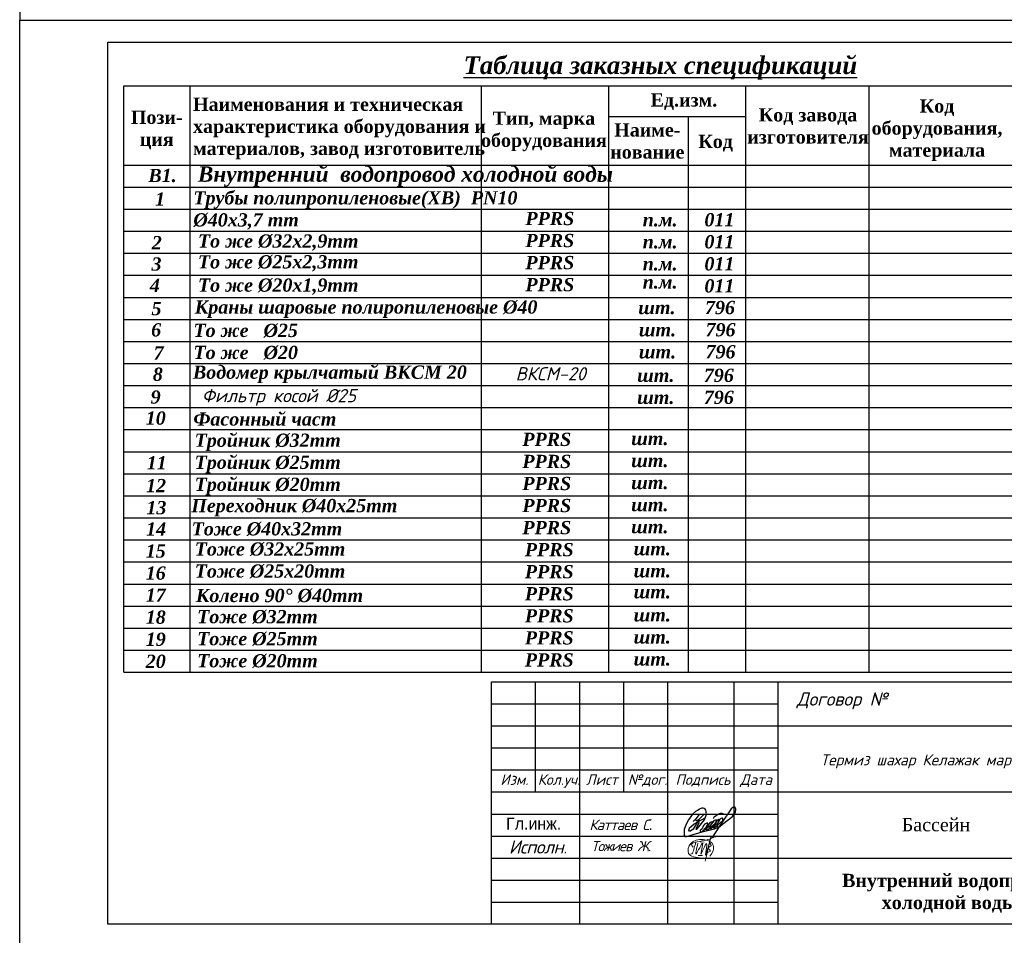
# Model space of a CAD drawing. Extents: x 4114239 to 5838486, y 780458 to 1383318.
# Tile 169 of 231: x 4447956 to 4470286, y 1236546 to 1257307. Entities that reach past the tile are written whole.
import ezdxf

# ---------------------------------------------------------------- set-up
doc = ezdxf.new("R2010")
doc.units = 0
doc.header["$MEASUREMENT"] = 0
doc.layers.add('_0', color=7, linetype='Continuous', lineweight=15)
doc.layers.add('ФВС-3', color=7, linetype='Continuous', lineweight=25)
doc.layers.add('liniya', color=7, linetype='Continuous')
doc.styles.add('NIA', font='times.ttf')
doc.styles.add('OOO-Kazar', font='txt')

# ---------------------------------------------------------------- blocks, each defined once
blk = doc.blocks.new('gfnfd')
at = {"layer": '_0', "color": 5, "ltscale": 100}
for points in [[(6520817.7, 2413293.9), (6520848.3, 2413293.6)], [(6520801, 2413191.6), (6520834.5, 2413191.6)]]:
    blk.add_lwpolyline(points, dxfattribs=at)
blk.add_arc((6518800.2, 2413812.4), 2051.1, 342.79532, 345.32891, dxfattribs=at)
for points in [[(6520891.3, 2413186), (6520915, 2413229.1), (6520915.3, 2413268.7), (6520745.7, 2413281.4), (6520730.3, 2413208), (6520826.7, 2413172.7)], [(6520765.3, 2413254.6), (6520754.2, 2413268.5), (6520847.3, 2413304.6), (6520939, 2413338.6)], [(6520800.2, 2413285.4), (6520787, 2413204.9), (6520836.4, 2413284.7), (6520823.2, 2413202), (6520865.6, 2413283.3), (6520858, 2413196.4), (6520894.9, 2413321.6), (6520855, 2413150)], [(6520887.9, 2413287.6), (6520900.4, 2413265.9), (6520878.9, 2413249.6), (6520895.2, 2413224), (6520870, 2413212.6), (6520870.2, 2413206.7)], [(6520759.5, 2413205.7), (6520745.6, 2413203.3)]]:
    blk.add_spline(points, degree=3, dxfattribs=at)
blk = doc.blocks.new('rrwerewrewrewrew')
at = {"color": 5}
for points in [[(387872, 564817), (385461, 560165, 0.5555675), (386382, 560107), (391670, 566719), (392907, 570003, 0.1652467), (392907, 572723, 0.4373519), (390680, 575054, 0.1925367), (387853, 574100), (386571, 573489), (385290, 572586), (383117, 570710), (380078, 566719), (378699, 564105), (377285, 560326), (377078, 559578, 0.0785228), (377003, 555809, 0.2301942), (377694, 554621, 0.0887128), (377781, 554616, 0.0887128), (379419, 554812, 0.0887128), (381084, 555304), (390088, 557920), (399004, 560086), (402154, 561376)], [(390507, 558635), (395529, 562210), (397057, 563852), (397766, 564614), (397257, 565308), (395804, 564684), (393930, 562390), (393187, 560845, 0.2425571), (393041, 559580, 0.403283), (393704, 559264), (399431, 563972), (400603, 565962), (400228, 566548), (398635, 565939), (397633, 564795), (395782, 562481), (395782, 560295), (396385, 560295), (399478, 562450), (401915, 565049, 0.0481341), (402290, 566969, 0.1195267), (400636, 565910), (398470, 562543), (398470, 560904), (398892, 560600), (405033, 566245, 0.1215434), (405033, 567557, 0.358457), (404400, 567908, 0.1500372), (402713, 566737), (401915, 565049), (401358, 564455, 0.1033271), (401119, 561843, 0.5753384), (401471, 561164, 0.1529521), (402959, 561934), (404869, 563552), (412161, 569153), (414224, 572291), (414531, 574421), (414044, 575728), (413253, 576151), (412242, 575691), (411129, 574552), (409777, 572512), (406098, 567138), (396979, 553520)], [(387980, 570424), (385421, 567493, 0.2289988), (385508, 566433, 0.4148871), (386276, 566280), (387929, 567230), (391574, 570827), (387929, 567230), (383602, 559965), (381685, 558391), (380818, 558391), (380448, 559062), (380582, 559876), (380932, 560780), (382245, 562139), (384351, 563843), (392166, 568035)], [(398349, 567683, -0.1723995), (399516, 569357, -0.0937472), (402528, 571150, -0.2781187), (405794, 570727)], [(393348, 564247, 0.1582973), (390735, 562114), (389962, 560238), (388831, 559169, 0.4981733), (388831, 558274, 0.2094685), (389828, 557885), (393236, 561652), (394204, 563658, 0.4643233), (393929, 564350), (393348, 564299), (393348, 564247)]]:
    blk.add_lwpolyline(points, format="xyb", dxfattribs=at)
blk.add_lwpolyline([(385421, 567493), (383513, 565557)], dxfattribs=at)

msp = doc.modelspace()

# ---------------------------------------------------------------- linework, layer by layer
for p, q in [((4447956.0865, 1257295.9427), (4477656.0865, 1257295.9427)), ((4447956.0865, 1236295.9427), (4447956.0865, 1257295.9427)), ((4449956.0865, 1256795.9427), (4477156.0865, 1256795.9427)), ((4449956.0865, 1236795.9427), (4449956.0865, 1256795.9427)), ((4450320.5577, 1255811.1989), (4476820.5577, 1255811.1989)), ((4450320.5577, 1242511.1989), (4450320.5577, 1255811.1989)), ((4451820.5577, 1242511.1989), (4451820.5577, 1255811.1989)), ((4458426.6301, 1242511.1989), (4458426.6301, 1255811.1989)), ((4461320.5577, 1242511.1989), (4461320.5577, 1255811.1989)), ((4464420.5577, 1242511.1989), (4464420.5577, 1255811.1989)), ((4467220.5577, 1242511.1989), (4467220.5577, 1255811.1989)), ((4461320.5577, 1255111.1989), (4464420.5577, 1255111.1989)), ((4463120.5577, 1242511.1989), (4463120.5577, 1255111.1989)), ((4450320.5577, 1254011.1989), (4476820.5577, 1254011.1989)), ((4450320.5577, 1253511.1989), (4476820.5577, 1253511.1989)), ((4450320.5577, 1253011.1989), (4476820.5577, 1253011.1989)), ((4450320.5577, 1252511.1989), (4476820.5577, 1252511.1989)), ((4450320.5577, 1252011.1989), (4476820.5577, 1252011.1989)), ((4450320.5577, 1251511.1989), (4476820.5577, 1251511.1989)), ((4450320.5577, 1251011.1989), (4476820.5577, 1251011.1989)), ((4450320.5577, 1250511.1989), (4476820.5577, 1250511.1989)), ((4450320.5577, 1250011.1989), (4476820.5577, 1250011.1989)), ((4450320.5577, 1249511.1989), (4476820.5577, 1249511.1989)), ((4450320.5577, 1249011.1989), (4476820.5577, 1249011.1989)), ((4450320.5577, 1248511.1989), (4476820.5577, 1248511.1989)), ((4450320.5577, 1248011.1989), (4476820.5577, 1248011.1989)), ((4450320.5577, 1247511.1989), (4476820.5577, 1247511.1989)), ((4450320.5577, 1247011.1989), (4476820.5577, 1247011.1989)), ((4450320.5577, 1246511.1989), (4476820.5577, 1246511.1989)), ((4450320.5577, 1246011.1989), (4476820.5577, 1246011.1989)), ((4450320.5577, 1245511.1989), (4476820.5577, 1245511.1989)), ((4450320.5577, 1245011.1989), (4476820.5577, 1245011.1989)), ((4450320.5577, 1244511.1989), (4476820.5577, 1244511.1989)), ((4450320.5577, 1244011.1989), (4476820.5577, 1244011.1989)), ((4450320.5577, 1243511.1989), (4476820.5577, 1243511.1989)), ((4450320.5577, 1243011.1989), (4476820.5577, 1243011.1989)), ((4450320.5577, 1242511.1989), (4476820.5577, 1242511.1989)), ((4477156.0865, 1236795.9427), (4449956.0865, 1236795.9427))]:
    msp.add_line(p, q)
at = {"color": 7, "linetype": 'Continuous'}
for p, q in [((4458656.0865, 1242295.9427), (4477156.0865, 1242295.9427)), ((4458656.0865, 1236795.9427), (4458656.0865, 1242295.9427)), ((4459656.0865, 1239795.9427), (4459656.0865, 1242295.9427)), ((4460656.0865, 1236795.9427), (4460656.0865, 1242295.9427)), ((4461656.0865, 1239795.9427), (4461656.0865, 1242295.9427)), ((4462656.0865, 1236795.9427), (4462656.0865, 1242295.9427)), ((4464156.0865, 1236795.9427), (4464156.0865, 1242295.9427)), ((4465156.0865, 1236795.9427), (4465156.0865, 1242295.9427)), ((4465156.0865, 1241295.9427), (4477156.0865, 1241295.9427)), ((4458656.0865, 1240295.9427), (4465156.0865, 1240295.9427)), ((4458656.0865, 1239795.9427), (4465156.0865, 1239795.9427)), ((4465156.0865, 1239795.9427), (4477156.0865, 1239795.9427)), ((4465156.0865, 1238295.9427), (4477156.0865, 1238295.9427))]:
    msp.add_line(p, q, dxfattribs=at)
at = {"color": 7, "ltscale": 10}
msp.add_lwpolyline([(4447956.0865, 1257295.9427), (4489956.0865, 1257295.9427), (4489956.0865, 1286995.9427), (4447956.0865, 1286995.9427)], close=True, dxfattribs=at)
at = {"linetype": 'ByBlock', "ltscale": 0.1}
msp.add_lwpolyline([(4458656.0865, 1242295.9427), (4477156.0865, 1242295.9427), (4477156.0865, 1236795.9427), (4458656.0865, 1236795.9427)], close=True, dxfattribs=at)
at = {"color": 7, "linetype": 'Continuous'}
for points in [[(4458656.0865, 1241795.9427), (4465156.0865, 1241795.9427)], [(4458656.0865, 1241295.9427), (4465156.0865, 1241295.9427)], [(4458656.0865, 1240795.9427), (4465156.0865, 1240795.9427)], [(4458656.0865, 1239295.9427), (4465156.0865, 1239295.9427)], [(4458656.0865, 1238795.9427), (4465156.0865, 1238795.9427)], [(4458656.0865, 1238295.9427), (4465156.0865, 1238295.9427)], [(4458656.0865, 1237795.9427), (4465156.0865, 1237795.9427)], [(4458656.0865, 1237295.9427), (4465156.0865, 1237295.9427)]]:
    msp.add_lwpolyline(points, dxfattribs=at)

# ---------------------------------------------------------------- block references
at = {"color": 6, "xscale": 0.03125, "yscale": 0.03125, "zscale": 0.03125}
msp.add_blockref('rrwerewrewrewrew', (4451244.4494, 1221456.1373), dxfattribs=at)
at = {"layer": '_0', "xscale": 3, "yscale": 3, "zscale": 3}
msp.add_blockref('gfnfd', (-15099063.247, -6001219.6903), dxfattribs=at)

# ---------------------------------------------------------------- texts
for s, insert, char_height, width, attachment_point in [('{\\fTimes New Roman|b1|i1|c204|p18;\\LТаблица заказных спецификаций}', (4462486.1746, 1256475.8883), 400, 9709.962533, 2), ('{\\fTimes New Roman|b1|i0|c204|p18;Ед.изм.}', (4462265.4634, 1255637.101), 300, 1741.278095, 1), ('{\\fTimes New Roman|b1|i0|c204|p18;Наименования и техническая характеристика оборудования и материалов, завод изготовитель}', (4451888.0691, 1255539.4973), 300, 6739.517914, 1), ('{\\fTimes New Roman|b1|i0|c204|p18;Код оборудования, материала}', (4468760.4111, 1255500.6211), 300, 2642.923346, 2), ('{\\fTimes New Roman|b1|i0|c204|p18;Пози-\\Pция}', (4451063.9348, 1255245.6656), 300, 1778.657707, 2), ('{\\fTimes New Roman|b1|i0|c204|p18;Тип, марка оборудования}', (4459844.3411, 1255223.8627), 300, 2555.801052, 2), ('{\\fTimes New Roman|b1|i0|c204|p18;Код завода изготовителя}', (4465834.1906, 1255299.5507), 300, 3755.544879, 2), ('{\\fTimes New Roman|b1|i0|c204|p18;Наиме-\\Pнование}', (4462190.0265, 1254957.9268), 300, 2217.681443, 2), ('{\\fTimes New Roman|b1|i0|c204|p18;Код}', (4463346.0139, 1254697.8827), 300, 2042.16445, 1), ('{\\fTimes New Roman|b1|i1|c204|p18;В1.}', (4450873.185, 1253925.2175), 300, 585.263879, 1), ('{\\fTimes New Roman|b1|i1|c204|p18;Внутренний  водопровод холодной воды}', (4451995.7372, 1253981.5907), 350, 11712.808781, 1), ('{\\fTimes New Roman|b1|i1|c204|p18;Трубы полипропиленовые(ХВ)  PN10\\P%%C\\fTimes New Roman|b1|i1|c0|p18;40\\fTimes New Roman|b1|i1|c204|p18;х\\fTimes New Roman|b1|i1|c0|p18;3\\fTimes New Roman|b1|i1|c204|p18;,\\fTimes New Roman|b1|i1|c0|p18;7\\fTimes New Roman|b1|i1|c204|p18; mm}', (4451894.3842, 1253418.5306), 300, 7563.066908, 1), ('{\\fTimes New Roman|b1|i1|c204|p18;1}', (4451026.5601, 1253390.6794), 300, 200.04398, 1), ('{\\fTimes New Roman|b1|i1|c204|p18;PPRS}', (4459424.7848, 1252950.1313), 300, 1098.097332, 1), ('{\\fTimes New Roman|b0|i0|c204|p18;    \\fTimes New Roman|b1|i1|c204|p18;п.м.}', (4461632.2899, 1252921.5657), 300, 1347.807207, 1), ('{\\fTimes New Roman|b1|i1|c204|p18;011}', (4463485.0367, 1252921.5657), 300, 3755.544879, 1), ('{\\fTimes New Roman|b1|i1|c204|p18;2}', (4450952.6004, 1252402.6005), 300, 216.914924, 1), ('{\\fTimes New Roman|b1|i1|c204|p18;То же %%C32х\\fTimes New Roman|b1|i1|c0|p18;2\\fTimes New Roman|b1|i1|c204|p18;,\\fTimes New Roman|b1|i1|c0|p18;9\\fTimes New Roman|b1|i1|c204|p18;mm}', (4451998.1594, 1252439.469), 300, 3830.587957, 1), ('{\\fTimes New Roman|b1|i1|c204|p18;PPRS}', (4459424.7848, 1252450.1313), 300, 1098.097332, 1), ('{\\fTimes New Roman|b0|i0|c204|p18;    \\fTimes New Roman|b1|i1|c204|p18;п.м.}', (4461632.2899, 1252421.5657), 300, 1347.807207, 1), ('{\\fTimes New Roman|b1|i1|c204|p18;011}', (4463485.0367, 1252421.5657), 300, 3755.544879, 1), ('{\\fTimes New Roman|b1|i1|c204|p18;3}', (4450945.1629, 1251917.3918), 300, 211.074982, 1), ('{\\fTimes New Roman|b1|i1|c204|p18;То же %%C25х2,3mm}', (4451997.661, 1251967.6521), 300, 3903.652095, 1), ('{\\fTimes New Roman|b1|i1|c204|p18;PPRS}', (4459424.7848, 1251950.1313), 300, 1098.097332, 1), ('{\\fTimes New Roman|b0|i0|c204|p18;    \\fTimes New Roman|b1|i1|c204|p18;п.м.}', (4461632.2899, 1251921.5657), 300, 1347.807207, 1), ('{\\fTimes New Roman|b1|i1|c204|p18;011}', (4463485.0367, 1251921.5657), 300, 3755.544879, 1), ('{\\fTimes New Roman|b1|i1|c204|p18;4}', (4450908.1642, 1251431.4484), 300, 225.350397, 1), ('{\\fTimes New Roman|b1|i1|c204|p18;То же %%C20х1,9mm}', (4451998.1594, 1251439.469), 300, 3765.641683, 1), ('{\\fTimes New Roman|b1|i1|c204|p18;PPRS}', (4459424.7848, 1251450.1313), 300, 1098.097332, 1), ('{\\fTimes New Roman|b0|i0|c204|p18;    \\fTimes New Roman|b1|i1|c204|p18;п.м.}', (4461632.2899, 1251511.1989), 300, 2299.202296, 1), ('{\\fTimes New Roman|b1|i1|c204|p18;011}', (4463485.0367, 1251421.5657), 300, 3755.544879, 1), ('{\\fTimes New Roman|b1|i1|c204|p18;Краны шаровые полиропиленовые %%C\\fTimes New Roman|b1|i1|c0|p18;40}', (4451925.775, 1250942.2481), 300, 8040.625111, 1), ('{\\fTimes New Roman|b1|i1|c204|p18;5}', (4450945.2007, 1250907.6209), 300, 226.215573, 1), ('{\\fTimes New Roman|b0|i0|c204|p18;   \\fTimes New Roman|b1|i1|c204|p18;шт.}', (4461645.2168, 1250931.3124), 300, 1347.807207, 1), ('{\\fTimes New Roman|b1|i1|c204|p18;796}', (4463497.9636, 1250931.3124), 300, 3755.544879, 1), ('{\\fTimes New Roman|b1|i1|c204|p18;6}', (4450937.7632, 1250424.4889), 300, 229.027397, 1), ('{\\fTimes New Roman|b0|i0|c204|p18;   \\fTimes New Roman|b1|i1|c204|p18;шт.}', (4461658.1437, 1250427.3652), 300, 1347.807207, 1), ('{\\fTimes New Roman|b1|i1|c204|p18;796}', (4463510.8905, 1250427.3652), 300, 3755.544879, 1), ('{\\fTimes New Roman|b1|i1|c204|p18;7}', (4450992.778, 1249897.3624), 300, 248.277578, 1), ('{\\fTimes New Roman|b0|i0|c204|p18;   \\fTimes New Roman|b1|i1|c204|p18;шт.}', (4461658.1437, 1249927.3652), 300, 1347.807207, 1), ('{\\fTimes New Roman|b1|i1|c204|p18;796}', (4463510.8905, 1249927.3652), 300, 3755.544879, 1), ('{\\fTimes New Roman|b1|i1|c204|p18;8}', (4450974.7619, 1249417.3918), 300, 220.375631, 1), ('{\\fTimes New Roman|b0|i1|c238|p18;   \\fTimes New Roman|b1|i1|c204|p18;Водомер крылчатый ВКСМ \\fTimes New Roman|b1|i1|c0|p18;20}', (4451544.3791, 1249465.0848), 300, 6965.461252, 1), ('{\\fISOCPEUR|b0|i1|c204|p34;\\C256;\\c0;ВКСМ-\\fISOCPEUR|b0|i1|c0|p34;20}', (4459203.0386, 1249428.4231), 300, 1724.701514, 1), ('{\\fTimes New Roman|b1|i1|c204|p18;796}', (4463471.8376, 1249394.3011), 300, 3755.544879, 1), ('{\\fTimes New Roman|b0|i0|c204|p18;   \\fTimes New Roman|b1|i1|c204|p18;шт.}', (4461619.0907, 1249394.3011), 300, 1347.807207, 1), ('{\\fISOCPEUR|b1|i1|c204|p34;Фильтр косой %%C25}', (4452086.0313, 1248932.5414), 300, 6965.461252, 1), ('{\\fTimes New Roman|b1|i1|c204|p18;9}', (4450925.1058, 1248901.0846), 300, 221.240807, 1), ('{\\fTimes New Roman|b0|i0|c204|p18;   \\fTimes New Roman|b1|i1|c204|p18;шт.}', (4461619.0907, 1248894.3011), 300, 1347.807207, 1), ('{\\fTimes New Roman|b1|i1|c204|p18;796}', (4463471.8376, 1248894.3011), 300, 3755.544879, 1), ('{\\fTimes New Roman|b1|i1|c204|p18;10}', (4450815.08, 1248424.2777), 300, 445.321557, 1), ('{\\fTimes New Roman|b1|i1|c204|p18;Фасонный част }', (4451896.0471, 1248402.5828), 300, 3398.502847, 1), ('{\\fTimes New Roman|b1|i1|c204|p18;Тройник %%C\\fTimes New Roman|b1|i1|c0|p18;32\\fTimes New Roman|b1|i1|c204|p18;mm}', (4451923.2949, 1247922.0189), 300, 4290.830302, 1), ('{\\fTimes New Roman|b1|i1|c204|p18;PPRS}', (4459355.0127, 1247940.9153), 300, 1098.097332, 1), ('{\\fTimes New Roman|b1|i1|c204|p18;шт.}', (4461823.7022, 1247962.3558), 300, 781.87527, 1), ('{\\fTimes New Roman|b1|i1|c204|p18;11}', (4450837.2792, 1247409.4865), 300, 421.5292, 1), ('{\\fTimes New Roman|b1|i1|c204|p18;Тройник %%C\\fTimes New Roman|b1|i1|c0|p18;25\\fTimes New Roman|b1|i1|c204|p18;mm}', (4451923.2949, 1247422.0189), 300, 4290.830302, 1), ('{\\fTimes New Roman|b1|i1|c204|p18;PPRS}', (4459355.0127, 1247440.9153), 300, 1098.097332, 1), ('{\\fTimes New Roman|b1|i1|c204|p18;шт.}', (4461823.7022, 1247462.3558), 300, 781.87527, 1), ('{\\fTimes New Roman|b1|i1|c204|p18;Тройник %%C2\\fTimes New Roman|b1|i1|c0|p18;0\\fTimes New Roman|b1|i1|c204|p18;mm}', (4451923.2949, 1246922.0189), 300, 4290.830302, 1), ('{\\fTimes New Roman|b1|i1|c204|p18;PPRS}', (4459355.0127, 1246940.9153), 300, 1098.097332, 1), ('{\\fTimes New Roman|b1|i1|c204|p18;12}', (4450822.4797, 1246893.3585), 300, 438.400144, 1), ('{\\fTimes New Roman|b1|i1|c204|p18;шт.}', (4461823.7022, 1246962.3558), 300, 781.87527, 1), ('{\\fTimes New Roman|b1|i1|c204|p18;13}', (4450829.8795, 1246393.3585), 300, 432.560202, 1), ('{\\fTimes New Roman|b1|i1|c204|p18; Переходник %%C\\fTimes New Roman|b1|i1|c0|p18;40\\fTimes New Roman|b1|i1|c204|p18;х\\fTimes New Roman|b1|i1|c0|p18;25\\fTimes New Roman|b1|i1|c204|p18;mm}', (4451735.8913, 1246440.1356), 300, 5113.602059, 1), ('{\\fTimes New Roman|b1|i1|c204|p18;PPRS}', (4459355.0127, 1246440.9153), 300, 1098.097332, 1), ('{\\fTimes New Roman|b1|i1|c204|p18;шт.}', (4461823.7022, 1246462.3558), 300, 781.87527, 1), ('{\\fTimes New Roman|b1|i1|c204|p18;14}', (4450822.4797, 1245909.4865), 300, 446.835616, 1), ('{\\fTimes New Roman|b1|i1|c204|p18; Тоже %%C\\fTimes New Roman|b1|i1|c0|p18;40\\fTimes New Roman|b1|i1|c204|p18;х\\fTimes New Roman|b1|i1|c0|p18;32\\fTimes New Roman|b1|i1|c204|p18;mm}', (4451742.6062, 1245913.3829), 300, 6712.288073, 1), ('{\\fTimes New Roman|b1|i1|c204|p18;PPRS}', (4459355.0127, 1245940.9153), 300, 1098.097332, 1), ('{\\fTimes New Roman|b1|i1|c204|p18;шт.}', (4461823.7022, 1245962.3558), 300, 781.87527, 1), ('{\\fTimes New Roman|b1|i1|c204|p18;15}', (4450815.08, 1245409.4865), 300, 447.700793, 1), ('{\\fTimes New Roman|b1|i1|c204|p18; Тоже %%C\\fTimes New Roman|b1|i1|c0|p18;32\\fTimes New Roman|b1|i1|c204|p18;х\\fTimes New Roman|b1|i1|c0|p18;25\\fTimes New Roman|b1|i1|c204|p18;mm}', (4451811.908, 1245455.7529), 300, 6614.722069, 1), ('{\\fTimes New Roman|b1|i1|c204|p18;PPRS}', (4459411.3773, 1245440.9153), 300, 1098.097332, 1), ('{\\fTimes New Roman|b1|i1|c204|p18;шт.}', (4461880.0668, 1245462.3558), 300, 781.87527, 1), ('{\\fTimes New Roman|b1|i1|c204|p18;16}', (4450815.08, 1244909.4865), 300, 450.512617, 1), ('{\\fTimes New Roman|b1|i1|c204|p18; Тоже %%C\\fTimes New Roman|b1|i1|c0|p18;25\\fTimes New Roman|b1|i1|c204|p18;х\\fTimes New Roman|b1|i1|c0|p18;20\\fTimes New Roman|b1|i1|c204|p18;mm}', (4451811.908, 1244955.7529), 300, 6614.722069, 1), ('{\\fTimes New Roman|b1|i1|c204|p18;PPRS}', (4459411.3773, 1244940.9153), 300, 1098.097332, 1), ('{\\fTimes New Roman|b1|i1|c204|p18;шт.}', (4461880.0668, 1244962.3558), 300, 781.87527, 1), ('{\\fTimes New Roman|b1|i1|c204|p18;17}', (4450815.08, 1244409.4865), 300, 450.512617, 1), ('{\\fTimes New Roman|b1|i1|c204|p18;Колено 90%%D %%C\\fTimes New Roman|b1|i1|c0|p18;40\\fTimes New Roman|b1|i1|c204|p18;mm}', (4451951.4612, 1244401.06), 300, 4255.972612, 1), ('{\\fTimes New Roman|b1|i1|c204|p18;PPRS}', (4459411.3773, 1244440.9153), 300, 1098.097332, 1), ('{\\fTimes New Roman|b1|i1|c204|p18;шт.}', (4461880.0668, 1244486.9207), 300, 781.87527, 1), ('{\\fTimes New Roman|b1|i1|c204|p18;18}', (4450815.08, 1243909.4865), 300, 450.512617, 1), ('{\\fTimes New Roman|b1|i1|c204|p18;Тоже %%C\\fTimes New Roman|b1|i1|c0|p18;32\\fTimes New Roman|b1|i1|c204|p18;тт}', (4451979.6595, 1243922.0189), 300, 4552.157737, 1), ('{\\fTimes New Roman|b1|i1|c204|p18;PPRS}', (4459411.3773, 1243940.9153), 300, 1098.097332, 1), ('{\\fTimes New Roman|b1|i1|c204|p18;шт.}', (4461880.0668, 1243962.3558), 300, 781.87527, 1), ('{\\fTimes New Roman|b1|i1|c204|p18;19}', (4450815.08, 1243409.4865), 300, 450.512617, 1), ('{\\fTimes New Roman|b1|i1|c204|p18;Тоже %%C2\\fTimes New Roman|b1|i1|c0|p18;5\\fTimes New Roman|b1|i1|c204|p18;тт}', (4451979.6595, 1243422.0189), 300, 4552.157737, 1), ('{\\fTimes New Roman|b1|i1|c204|p18;PPRS}', (4459411.3773, 1243440.9153), 300, 1098.097332, 1), ('{\\fTimes New Roman|b1|i1|c204|p18;шт.}', (4461880.0668, 1243462.3558), 300, 781.87527, 1), ('{\\fTimes New Roman|b1|i1|c204|p18;20}', (4450815.08, 1242909.4865), 300, 450.512617, 1), ('{\\fTimes New Roman|b1|i1|c204|p18;Тоже %%C\\fTimes New Roman|b1|i1|c0|p18;20\\fTimes New Roman|b1|i1|c204|p18;тт}', (4451979.6595, 1242922.0189), 300, 4552.157737, 1), ('{\\fTimes New Roman|b1|i1|c204|p18;PPRS}', (4459411.3773, 1242940.9153), 300, 1098.097332, 1), ('{\\fTimes New Roman|b1|i1|c204|p18;шт.}', (4461880.0668, 1242962.3558), 300, 781.87527, 1), ('{\\fISOCPEUR|b0|i1|c204|p34;\\T0.9;Каттаев С}.', (4460876.0865, 1239051.2574), 240, 2180, 4), ('{\\fTimes New Roman|b1|i0|c204|p18;Внутренний водопровод холодной воды.}', (4469102.9003, 1237940.0878), 300, 5858.132165, 2)]:
    msp.add_mtext(s, dxfattribs=dict(insert=insert, char_height=char_height, width=width, attachment_point=attachment_point))
at = {"color": 0, "char_height": 300, "width": 4618.963908, "attachment_point": 1}
for s, insert in [('{\\fTimes New Roman|b1|i1|c204|p18;То же   %%C\\fTimes New Roman|b1|i1|c0|p18;25}', (4451896.7653, 1250412.4537)), ('{\\fTimes New Roman|b1|i1|c204|p18;То же   %%C20}', (4451896.7653, 1249912.4537))]:
    msp.add_mtext(s, dxfattribs=dict(at, insert=insert))
at = {"lineweight": -3, "insert": (4467960.9994, 1239203.894), "char_height": 300, "width": 1733.650506, "attachment_point": 1, "style": 'NIA'}
msp.add_mtext('\\pxi0.005;{\\C0;Бассейн}', dxfattribs=at)
at = {"layer": 'liniya', "insert": (4458988.1008, 1239213.8172), "char_height": 270, "width": 1161.892161, "attachment_point": 1}
msp.add_mtext('Гл.инж.', dxfattribs=at)
at = {"layer": 'ФВС-3', "color": 0, "linetype": 'Continuous', "lineweight": 5, "style": 'OOO-Kazar'}
for s, insert, char_height, attachment_point in [('{\\fISOCPEUR|b0|i1|c204|p34;Договор №}', (4466606.5624, 1241671.0265), 300, 8), ('{\\fISOCPEUR|b0|i1|c204|p34;Изм.}', (4459175.4426, 1240196.3716), 240, 2), ('{\\fISOCPEUR|b0|i1|c204|p34;Кол.уч.}', (4460187.4775, 1240196.3716), 240, 2), ('{\\fISOCPEUR|b0|i1|c204|p34;Лист}', (4461159.5763, 1240196.3716), 240, 2), ('{\\fISOCPEUR|b0|i1|c204|p34;№дог.}', (4462195.4677, 1240196.3716), 240, 2), ('{\\fISOCPEUR|b0|i1|c204|p34;Подпись}', (4463452.5527, 1240196.3716), 240, 2), ('{\\fISOCPEUR|b0|i1|c204|p34;Дата}', (4464657.1946, 1240196.3716), 240, 2), ('{\\fISOCPEUR|b0|i1|c204|p34;\\T0.95;Исполн.}', (4459707.9435, 1238699.6912), 300, 2)]:
    msp.add_mtext(s, dxfattribs=dict(at, insert=insert, char_height=char_height, attachment_point=attachment_point))
at = {"layer": 'ФВС-3', "linetype": 'Continuous', "lineweight": 5, "style": 'OOO-Kazar'}
for s, insert, char_height, attachment_point in [('{\\fISOCPEUR|b0|i1|c204|p34;Термиз шахар Келажак маркази биносини мукаммал таьмирлаш\\P  }', (4471255.7473, 1239914.5288), 250, 8), ('{\\fISOCPEUR|b0|i1|c204|p34;\\T0.9;Тожиев Ж.}', (4461590.8997, 1238682.7122), 230, 2)]:
    msp.add_mtext(s, dxfattribs=dict(at, insert=insert, char_height=char_height, attachment_point=attachment_point))

doc.saveas('drawing.dxf')
